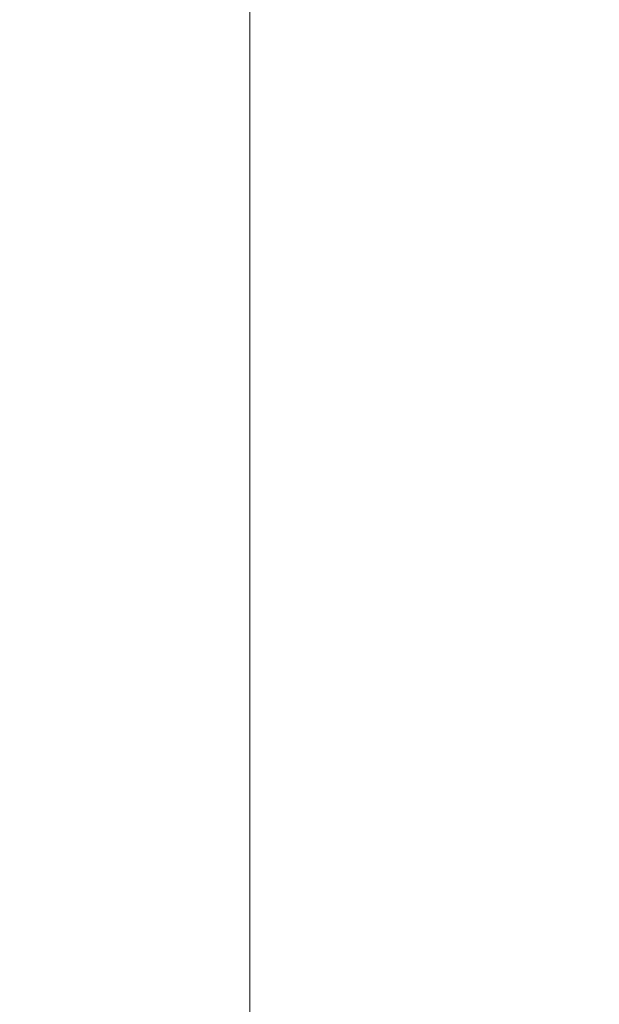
# Model space of a CAD drawing. Header units: millimetres. Extents: x 4 to 1188, y 1 to 840.
# Tile 67 of 203: x 423.12 to 429.59, y 397.43 to 408.43. Entities that reach past the tile are written whole.
import ezdxf

# ---------------------------------------------------------------- set-up
doc = ezdxf.new("R2010")
doc.units = ezdxf.units.MM
doc.layers.add('1', color=7, linetype='Continuous')
doc.styles.add('Arial Unicode MS', font='Arial Unicode MS')
doc.dimstyles.get("Standard").update_dxf_attribs({"dimtxt": 0.18, "dimasz": 0.18, "dimexe": 0.18, "dimexo": 0.0625, "dimgap": 0.09, "dimtad": 0, "dimtih": 1, "dimtoh": 1, "dimdec": 4, "dimzin": 0, "dimdsep": 46, "dimtxsty": 'Standard', "dimcen": 0.09, "dimadec": 0, "dimazin": 0, "dimtfac": 1, "dimtdec": 4, "dimtofl": 0, "dimtmove": 0, "dimatfit": 3, "dimfxl": 0, "dimtolj": 1, "dimtzin": 0, "dimarcsym": 0})

# ---------------------------------------------------------------- blocks, each defined once
blk = doc.blocks.new('_U16')
at = {"layer": '1', "color": 18, "lineweight": 35}
for p, q in [((404.573, 539.123), (458.335, 539.123)), ((456.335, 539.123), (456.335, 282.024)), ((425.974, 282.024), (458.335, 282.024))]:
    blk.add_line(p, q, dxfattribs=at)
at = {"layer": '1', "color": 18, "lineweight": 70}
for points in [[(456.335, 539.123), (457.111, 535.623), (455.559, 535.623)], [(456.335, 282.024), (455.559, 285.524), (457.111, 285.524)]]:
    blk.add_solid(points, dxfattribs=at)
at = {"layer": '1', "color": 18, "linetype": 'Continuous', "lineweight": 13, "insert": (454.265, 400.016), "char_height": 5, "attachment_point": 7, "rotation": 90, "line_spacing_factor": 1.047437, "style": 'Arial Unicode MS'}
blk.add_mtext('\\fArial Unicode MS|b0|i0;\\W1.0000;{\\H1.21x;(}1800{\\H1.21x;)}', dxfattribs=at)

msp = doc.modelspace()

# ---------------------------------------------------------------- linework, layer by layer
at = {"layer": '1', "color": 154, "linetype": 'Continuous', "lineweight": 13}
msp.add_line((425.6886, 416.2168), (425.6886, 283.0739), dxfattribs=at)

# ---------------------------------------------------------------- dimensions: what is measured, and where the dimension line sits
at = {"layer": '1', "color": 18, "linetype": 'Continuous', "lineweight": 13}
dim = msp.add_linear_dim(base=(456.3352, 282.0239), p1=(367.888, 539.1234), p2=(414.26, 282.0239), angle=90, dimstyle='Standard', override={"dimtxt": 5, "dimasz": 3.5, "dimexe": 2, "dimexo": 1, "dimgap": 2.5, "dimtad": 1, "dimtih": 0, "dimtoh": 0, "dimdec": 0, "dimlfac": 7, "dimzin": 8, "dimdsep": 44, "dimlunit": 2, "dimpost": '(<>)', "dimtxsty": 'Arial Unicode MS', "dimsah": 1, "dimse1": 0, "dimse2": 0, "dimsd1": 0, "dimsd2": 0, "dimclrd": 18, "dimclre": 18, "dimclrt": 18, "dimtm": -0.1, "dimtfac": 0.4, "dimtdec": 2, "dimtofl": 1, "dimtmove": 0, "dimtzin": 8, "dimlwd": 35, "dimlwe": 35}, dxfattribs=at)
dim.commit()
dim.dimension.update_dxf_attribs({"geometry": '_U16', "text_midpoint": (456.3352, 410.5737), "dimtype": 160})

doc.saveas('drawing.dxf')
